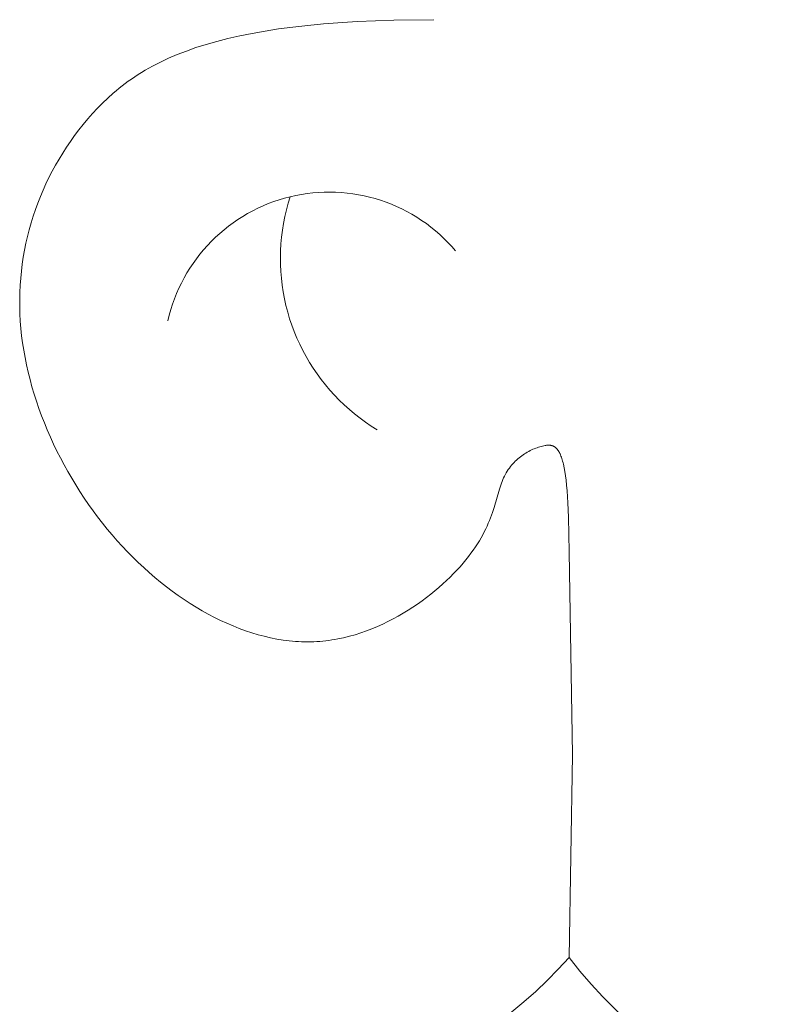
# Model space of a CAD drawing. Header units: millimetres. Extents: x -1459 to 125, y -3469 to 122.
# Tile 63 of 199: x -190.43 to -185.85, y -2956.31 to -2950.39. Entities that reach past the tile are written whole.
import ezdxf

# ---------------------------------------------------------------- set-up
doc = ezdxf.new("R2010")
doc.units = ezdxf.units.MM
doc.header["$MEASUREMENT"] = 0
doc.layers.add('Layer 1', color=7, linetype='Continuous')

msp = doc.modelspace()

# ---------------------------------------------------------------- linework, layer by layer
at = {"layer": 'Layer 1', "color": 5, "lineweight": 9}
for points, knots in [([(-187.1253, -2956.0339), (-187.1253, -2956.0339), (-187.1048, -2954.8129), (-187.1048, -2954.8129), (-187.1048, -2954.8129), (-187.1253, -2953.5919), (-187.1253, -2953.5919), (-187.1253, -2953.5919), (-187.1283, -2953.3828), (-187.1283, -2953.3828), (-187.1283, -2953.3828), (-187.132, -2953.2974), (-187.132, -2953.2974), (-187.132, -2953.2974), (-187.1369, -2953.2237), (-187.1369, -2953.2237), (-187.1369, -2953.2237), (-187.1399, -2953.191), (-187.1399, -2953.191), (-187.1399, -2953.191), (-187.1432, -2953.1609), (-187.1432, -2953.1609), (-187.1432, -2953.1609), (-187.1467, -2953.1333), (-187.1467, -2953.1333), (-187.1467, -2953.1333), (-187.1506, -2953.1081), (-187.1506, -2953.1081), (-187.1506, -2953.1081), (-187.1548, -2953.0853), (-187.1548, -2953.0853), (-187.1548, -2953.0853), (-187.1592, -2953.0646), (-187.1592, -2953.0646), (-187.1592, -2953.0646), (-187.1615, -2953.0551), (-187.1615, -2953.0551), (-187.1615, -2953.0551), (-187.1639, -2953.0461), (-187.1639, -2953.0461), (-187.1639, -2953.0461), (-187.1663, -2953.0375), (-187.1663, -2953.0375), (-187.1663, -2953.0375), (-187.1688, -2953.0295), (-187.1688, -2953.0295), (-187.1688, -2953.0295), (-187.1714, -2953.0219), (-187.1714, -2953.0219), (-187.1714, -2953.0219), (-187.174, -2953.0148), (-187.174, -2953.0148), (-187.174, -2953.0148), (-187.1767, -2953.0082), (-187.1767, -2953.0082), (-187.1767, -2953.0082), (-187.1795, -2953.002), (-187.1795, -2953.002), (-187.1795, -2953.002), (-187.1809, -2952.999), (-187.1809, -2952.999), (-187.1809, -2952.999), (-187.1823, -2952.9962), (-187.1823, -2952.9962), (-187.1823, -2952.9962), (-187.1837, -2952.9934), (-187.1837, -2952.9934), (-187.1837, -2952.9934), (-187.1851, -2952.9908), (-187.1851, -2952.9908), (-187.1851, -2952.9908), (-187.1866, -2952.9883), (-187.1866, -2952.9883), (-187.1866, -2952.9883), (-187.1881, -2952.9858), (-187.1881, -2952.9858), (-187.1881, -2952.9858), (-187.1896, -2952.9835), (-187.1896, -2952.9835), (-187.1896, -2952.9835), (-187.191, -2952.9812), (-187.191, -2952.9812), (-187.191, -2952.9812), (-187.1926, -2952.9791), (-187.1926, -2952.9791), (-187.1926, -2952.9791), (-187.1941, -2952.977), (-187.1941, -2952.977), (-187.1941, -2952.977), (-187.1956, -2952.975), (-187.1956, -2952.975), (-187.1956, -2952.975), (-187.1972, -2952.9731), (-187.1972, -2952.9731), (-187.1972, -2952.9731), (-187.1987, -2952.9713), (-187.1987, -2952.9713), (-187.1987, -2952.9713), (-187.2003, -2952.9696), (-187.2003, -2952.9696), (-187.2003, -2952.9696), (-187.2019, -2952.968), (-187.2019, -2952.968), (-187.2019, -2952.968), (-187.2035, -2952.9664), (-187.2035, -2952.9664), (-187.2035, -2952.9664), (-187.2051, -2952.965), (-187.2051, -2952.965), (-187.2051, -2952.965), (-187.2067, -2952.9636), (-187.2067, -2952.9636), (-187.2067, -2952.9636), (-187.2084, -2952.9622), (-187.2084, -2952.9622), (-187.2084, -2952.9622), (-187.21, -2952.961), (-187.21, -2952.961), (-187.21, -2952.961), (-187.2117, -2952.9598), (-187.2117, -2952.9598), (-187.2117, -2952.9598), (-187.2133, -2952.9587), (-187.2133, -2952.9587), (-187.2133, -2952.9587), (-187.215, -2952.9577), (-187.215, -2952.9577), (-187.215, -2952.9577), (-187.2167, -2952.9567), (-187.2167, -2952.9567), (-187.2167, -2952.9567), (-187.2184, -2952.9559), (-187.2184, -2952.9559), (-187.2184, -2952.9559), (-187.2202, -2952.955), (-187.2202, -2952.955), (-187.2202, -2952.955), (-187.2219, -2952.9543), (-187.2219, -2952.9543), (-187.2219, -2952.9543), (-187.2236, -2952.9536), (-187.2236, -2952.9536), (-187.2236, -2952.9536), (-187.2254, -2952.9529), (-187.2254, -2952.9529), (-187.2254, -2952.9529), (-187.2271, -2952.9524), (-187.2271, -2952.9524), (-187.2271, -2952.9524), (-187.2289, -2952.9518), (-187.2289, -2952.9518), (-187.2289, -2952.9518), (-187.2307, -2952.9514), (-187.2307, -2952.9514), (-187.2307, -2952.9514), (-187.2325, -2952.951), (-187.2325, -2952.951), (-187.2325, -2952.951), (-187.2343, -2952.9506), (-187.2343, -2952.9506), (-187.2343, -2952.9506), (-187.2361, -2952.9503), (-187.2361, -2952.9503), (-187.2361, -2952.9503), (-187.2379, -2952.9501), (-187.2379, -2952.9501), (-187.2379, -2952.9501), (-187.2398, -2952.9498), (-187.2398, -2952.9498), (-187.2398, -2952.9498), (-187.2416, -2952.9497), (-187.2416, -2952.9497), (-187.2416, -2952.9497), (-187.2435, -2952.9496), (-187.2435, -2952.9496), (-187.2435, -2952.9496), (-187.2453, -2952.9495), (-187.2453, -2952.9495), (-187.2453, -2952.9495), (-187.2472, -2952.9495), (-187.2472, -2952.9495), (-187.2472, -2952.9495), (-187.2491, -2952.9495), (-187.2491, -2952.9495), (-187.2491, -2952.9495), (-187.251, -2952.9495), (-187.251, -2952.9495), (-187.251, -2952.9495), (-187.2529, -2952.9496), (-187.2529, -2952.9496), (-187.2529, -2952.9496), (-187.2567, -2952.9499), (-187.2567, -2952.9499), (-187.2567, -2952.9499), (-187.2606, -2952.9503), (-187.2606, -2952.9503), (-187.2606, -2952.9503), (-187.2645, -2952.9508), (-187.2645, -2952.9508), (-187.2645, -2952.9508), (-187.2684, -2952.9514), (-187.2684, -2952.9514), (-187.2684, -2952.9514), (-187.2763, -2952.9529), (-187.2763, -2952.9529), (-187.2763, -2952.9529), (-187.2844, -2952.9547), (-187.2844, -2952.9547), (-187.2844, -2952.9547), (-187.2925, -2952.9567), (-187.2925, -2952.9567), (-187.2925, -2952.9567), (-187.3008, -2952.959), (-187.3008, -2952.959), (-187.3008, -2952.959), (-187.3091, -2952.9616), (-187.3091, -2952.9616), (-187.3091, -2952.9616), (-187.3175, -2952.9644), (-187.3175, -2952.9644), (-187.3175, -2952.9644), (-187.3259, -2952.9674), (-187.3259, -2952.9674), (-187.3259, -2952.9674), (-187.3344, -2952.9708), (-187.3344, -2952.9708), (-187.3344, -2952.9708), (-187.3429, -2952.9744), (-187.3429, -2952.9744), (-187.3429, -2952.9744), (-187.3514, -2952.9783), (-187.3514, -2952.9783), (-187.3514, -2952.9783), (-187.3599, -2952.9824), (-187.3599, -2952.9824), (-187.3599, -2952.9824), (-187.3684, -2952.9868), (-187.3684, -2952.9868), (-187.3684, -2952.9868), (-187.3768, -2952.9915), (-187.3768, -2952.9915), (-187.3768, -2952.9915), (-187.3852, -2952.9965), (-187.3852, -2952.9965), (-187.3852, -2952.9965), (-187.3936, -2953.0018), (-187.3936, -2953.0018), (-187.3936, -2953.0018), (-187.4019, -2953.0073), (-187.4019, -2953.0073), (-187.4019, -2953.0073), (-187.4101, -2953.0131), (-187.4101, -2953.0131), (-187.4101, -2953.0131), (-187.4182, -2953.0192), (-187.4182, -2953.0192), (-187.4182, -2953.0192), (-187.4262, -2953.0256), (-187.4262, -2953.0256), (-187.4262, -2953.0256), (-187.434, -2953.0322), (-187.434, -2953.0322), (-187.434, -2953.0322), (-187.4418, -2953.0392), (-187.4418, -2953.0392), (-187.4418, -2953.0392), (-187.4494, -2953.0464), (-187.4494, -2953.0464), (-187.4494, -2953.0464), (-187.4568, -2953.0539), (-187.4568, -2953.0539), (-187.4568, -2953.0539), (-187.464, -2953.0617), (-187.464, -2953.0617), (-187.464, -2953.0617), (-187.4711, -2953.0699), (-187.4711, -2953.0699), (-187.4711, -2953.0699), (-187.478, -2953.0783), (-187.478, -2953.0783), (-187.478, -2953.0783), (-187.4846, -2953.087), (-187.4846, -2953.087), (-187.4846, -2953.087), (-187.491, -2953.096), (-187.491, -2953.096), (-187.491, -2953.096), (-187.4972, -2953.1053), (-187.4972, -2953.1053), (-187.4972, -2953.1053), (-187.5031, -2953.1149), (-187.5031, -2953.1149), (-187.5031, -2953.1149), (-187.5088, -2953.1248), (-187.5088, -2953.1248), (-187.5088, -2953.1248), (-187.5141, -2953.135), (-187.5141, -2953.135), (-187.5141, -2953.135), (-187.5192, -2953.1455), (-187.5192, -2953.1455), (-187.5192, -2953.1455), (-187.524, -2953.1563), (-187.524, -2953.1563), (-187.524, -2953.1563), (-187.5285, -2953.1674), (-187.5285, -2953.1674), (-187.5285, -2953.1674), (-187.5328, -2953.1789), (-187.5328, -2953.1789), (-187.5328, -2953.1789), (-187.5369, -2953.1906), (-187.5369, -2953.1906), (-187.5369, -2953.1906), (-187.5447, -2953.215), (-187.5447, -2953.215), (-187.5447, -2953.215), (-187.577, -2953.3246), (-187.577, -2953.3246), (-187.577, -2953.3246), (-187.587, -2953.355), (-187.587, -2953.355), (-187.587, -2953.355), (-187.5985, -2953.3866), (-187.5985, -2953.3866), (-187.5985, -2953.3866), (-187.6049, -2953.4028), (-187.6049, -2953.4028), (-187.6049, -2953.4028), (-187.6117, -2953.4193), (-187.6117, -2953.4193), (-187.6117, -2953.4193), (-187.6191, -2953.4361), (-187.6191, -2953.4361), (-187.6191, -2953.4361), (-187.627, -2953.4532), (-187.627, -2953.4532), (-187.627, -2953.4532), (-187.6356, -2953.4706), (-187.6356, -2953.4706), (-187.6356, -2953.4706), (-187.6448, -2953.4883), (-187.6448, -2953.4883), (-187.6448, -2953.4883), (-187.6547, -2953.5062), (-187.6547, -2953.5062), (-187.6547, -2953.5062), (-187.6653, -2953.5245), (-187.6653, -2953.5245), (-187.6653, -2953.5245), (-187.6767, -2953.543), (-187.6767, -2953.543), (-187.6767, -2953.543), (-187.6889, -2953.5619), (-187.6889, -2953.5619), (-187.6889, -2953.5619), (-187.702, -2953.581), (-187.702, -2953.581), (-187.702, -2953.581), (-187.716, -2953.6004), (-187.716, -2953.6004), (-187.716, -2953.6004), (-187.7309, -2953.62), (-187.7309, -2953.62), (-187.7309, -2953.62), (-187.7468, -2953.64), (-187.7468, -2953.64), (-187.7468, -2953.64), (-187.7637, -2953.6602), (-187.7637, -2953.6602), (-187.7637, -2953.6602), (-187.7816, -2953.6807), (-187.7816, -2953.6807), (-187.7816, -2953.6807), (-187.8005, -2953.7014), (-187.8005, -2953.7014), (-187.8005, -2953.7014), (-187.8204, -2953.7221), (-187.8204, -2953.7221), (-187.8204, -2953.7221), (-187.8411, -2953.7429), (-187.8411, -2953.7429), (-187.8411, -2953.7429), (-187.8628, -2953.7638), (-187.8628, -2953.7638), (-187.8628, -2953.7638), (-187.8854, -2953.7846), (-187.8854, -2953.7846), (-187.8854, -2953.7846), (-187.9088, -2953.8053), (-187.9088, -2953.8053), (-187.9088, -2953.8053), (-187.933, -2953.8258), (-187.933, -2953.8258), (-187.933, -2953.8258), (-187.9581, -2953.8462), (-187.9581, -2953.8462), (-187.9581, -2953.8462), (-187.9839, -2953.8662), (-187.9839, -2953.8662), (-187.9839, -2953.8662), (-188.0105, -2953.886), (-188.0105, -2953.886), (-188.0105, -2953.886), (-188.0378, -2953.9054), (-188.0378, -2953.9054), (-188.0378, -2953.9054), (-188.0658, -2953.9244), (-188.0658, -2953.9244), (-188.0658, -2953.9244), (-188.0944, -2953.9429), (-188.0944, -2953.9429), (-188.0944, -2953.9429), (-188.1238, -2953.9609), (-188.1238, -2953.9609), (-188.1238, -2953.9609), (-188.1538, -2953.9783), (-188.1538, -2953.9783), (-188.1538, -2953.9783), (-188.1843, -2953.9951), (-188.1843, -2953.9951), (-188.1843, -2953.9951), (-188.2155, -2954.0111), (-188.2155, -2954.0111), (-188.2155, -2954.0111), (-188.2472, -2954.0265), (-188.2472, -2954.0265), (-188.2472, -2954.0265), (-188.2794, -2954.041), (-188.2794, -2954.041), (-188.2794, -2954.041), (-188.3122, -2954.0547), (-188.3122, -2954.0547), (-188.3122, -2954.0547), (-188.3454, -2954.0675), (-188.3454, -2954.0675), (-188.3454, -2954.0675), (-188.3791, -2954.0793), (-188.3791, -2954.0793), (-188.3791, -2954.0793), (-188.4132, -2954.0901), (-188.4132, -2954.0901), (-188.4132, -2954.0901), (-188.4478, -2954.0998), (-188.4478, -2954.0998), (-188.4478, -2954.0998), (-188.4827, -2954.1084), (-188.4827, -2954.1084), (-188.4827, -2954.1084), (-188.5179, -2954.1158), (-188.5179, -2954.1158), (-188.5179, -2954.1158), (-188.5357, -2954.1191), (-188.5357, -2954.1191), (-188.5357, -2954.1191), (-188.5535, -2954.122), (-188.5535, -2954.122), (-188.5535, -2954.122), (-188.5715, -2954.1246), (-188.5715, -2954.1246), (-188.5715, -2954.1246), (-188.5895, -2954.1269), (-188.5895, -2954.1269), (-188.5895, -2954.1269), (-188.6075, -2954.1289), (-188.6075, -2954.1289), (-188.6075, -2954.1289), (-188.6256, -2954.1305), (-188.6256, -2954.1305), (-188.6256, -2954.1305), (-188.6438, -2954.1318), (-188.6438, -2954.1318), (-188.6438, -2954.1318), (-188.6621, -2954.1327), (-188.6621, -2954.1327), (-188.6621, -2954.1327), (-188.6804, -2954.1333), (-188.6804, -2954.1333), (-188.6804, -2954.1333), (-188.6988, -2954.1334), (-188.6988, -2954.1334), (-188.6988, -2954.1334), (-188.7172, -2954.1333), (-188.7172, -2954.1333), (-188.7172, -2954.1333), (-188.7357, -2954.1328), (-188.7357, -2954.1328), (-188.7357, -2954.1328), (-188.7542, -2954.1319), (-188.7542, -2954.1319), (-188.7542, -2954.1319), (-188.7728, -2954.1307), (-188.7728, -2954.1307), (-188.7728, -2954.1307), (-188.7914, -2954.1291), (-188.7914, -2954.1291), (-188.7914, -2954.1291), (-188.81, -2954.1272), (-188.81, -2954.1272), (-188.81, -2954.1272), (-188.8287, -2954.125), (-188.8287, -2954.125), (-188.8287, -2954.125), (-188.8474, -2954.1224), (-188.8474, -2954.1224), (-188.8474, -2954.1224), (-188.8849, -2954.1163), (-188.8849, -2954.1163), (-188.8849, -2954.1163), (-188.9224, -2954.1088), (-188.9224, -2954.1088), (-188.9224, -2954.1088), (-188.9601, -2954.1), (-188.9601, -2954.1), (-188.9601, -2954.1), (-188.9977, -2954.09), (-188.9977, -2954.09), (-188.9977, -2954.09), (-189.0354, -2954.0787), (-189.0354, -2954.0787), (-189.0354, -2954.0787), (-189.0731, -2954.0662), (-189.0731, -2954.0662), (-189.0731, -2954.0662), (-189.1107, -2954.0524), (-189.1107, -2954.0524), (-189.1107, -2954.0524), (-189.1482, -2954.0375), (-189.1482, -2954.0375), (-189.1482, -2954.0375), (-189.1856, -2954.0215), (-189.1856, -2954.0215), (-189.1856, -2954.0215), (-189.223, -2954.0042), (-189.223, -2954.0042), (-189.223, -2954.0042), (-189.2602, -2953.9859), (-189.2602, -2953.9859), (-189.2602, -2953.9859), (-189.2972, -2953.9665), (-189.2972, -2953.9665), (-189.2972, -2953.9665), (-189.334, -2953.946), (-189.334, -2953.946), (-189.334, -2953.946), (-189.3706, -2953.9244), (-189.3706, -2953.9244), (-189.3706, -2953.9244), (-189.407, -2953.9018), (-189.407, -2953.9018), (-189.407, -2953.9018), (-189.4431, -2953.8782), (-189.4431, -2953.8782), (-189.4431, -2953.8782), (-189.4788, -2953.8536), (-189.4788, -2953.8536), (-189.4788, -2953.8536), (-189.5143, -2953.8281), (-189.5143, -2953.8281), (-189.5143, -2953.8281), (-189.5495, -2953.8016), (-189.5495, -2953.8016), (-189.5495, -2953.8016), (-189.5842, -2953.7742), (-189.5842, -2953.7742), (-189.5842, -2953.7742), (-189.6186, -2953.7458), (-189.6186, -2953.7458), (-189.6186, -2953.7458), (-189.6525, -2953.7166), (-189.6525, -2953.7166), (-189.6525, -2953.7166), (-189.686, -2953.6866), (-189.686, -2953.6866), (-189.686, -2953.6866), (-189.719, -2953.6557), (-189.719, -2953.6557), (-189.719, -2953.6557), (-189.7516, -2953.624), (-189.7516, -2953.624), (-189.7516, -2953.624), (-189.7836, -2953.5915), (-189.7836, -2953.5915), (-189.7836, -2953.5915), (-189.8151, -2953.5582), (-189.8151, -2953.5582), (-189.8151, -2953.5582), (-189.8459, -2953.5242), (-189.8459, -2953.5242), (-189.8459, -2953.5242), (-189.8763, -2953.4895), (-189.8763, -2953.4895), (-189.8763, -2953.4895), (-189.9059, -2953.4541), (-189.9059, -2953.4541), (-189.9059, -2953.4541), (-189.935, -2953.418), (-189.935, -2953.418), (-189.935, -2953.418), (-189.9635, -2953.3812), (-189.9635, -2953.3812), (-189.9635, -2953.3812), (-189.9912, -2953.3439), (-189.9912, -2953.3439), (-189.9912, -2953.3439), (-190.0183, -2953.306), (-190.0183, -2953.306), (-190.0183, -2953.306), (-190.0447, -2953.2675), (-190.0447, -2953.2675), (-190.0447, -2953.2675), (-190.0704, -2953.2284), (-190.0704, -2953.2284), (-190.0704, -2953.2284), (-190.0954, -2953.1889), (-190.0954, -2953.1889), (-190.0954, -2953.1889), (-190.1196, -2953.1489), (-190.1196, -2953.1489), (-190.1196, -2953.1489), (-190.1431, -2953.1085), (-190.1431, -2953.1085), (-190.1431, -2953.1085), (-190.1658, -2953.0676), (-190.1658, -2953.0676), (-190.1658, -2953.0676), (-190.1877, -2953.0263), (-190.1877, -2953.0263), (-190.1877, -2953.0263), (-190.2087, -2952.9847), (-190.2087, -2952.9847), (-190.2087, -2952.9847), (-190.229, -2952.9427), (-190.229, -2952.9427), (-190.229, -2952.9427), (-190.2484, -2952.9004), (-190.2484, -2952.9004), (-190.2484, -2952.9004), (-190.2669, -2952.8578), (-190.2669, -2952.8578), (-190.2669, -2952.8578), (-190.2846, -2952.815), (-190.2846, -2952.815), (-190.2846, -2952.815), (-190.3013, -2952.7719), (-190.3013, -2952.7719), (-190.3013, -2952.7719), (-190.3171, -2952.7286), (-190.3171, -2952.7286), (-190.3171, -2952.7286), (-190.332, -2952.6851), (-190.332, -2952.6851), (-190.332, -2952.6851), (-190.346, -2952.6415), (-190.346, -2952.6415), (-190.346, -2952.6415), (-190.3589, -2952.5977), (-190.3589, -2952.5977), (-190.3589, -2952.5977), (-190.3709, -2952.5539), (-190.3709, -2952.5539), (-190.3709, -2952.5539), (-190.3819, -2952.51), (-190.3819, -2952.51), (-190.3819, -2952.51), (-190.3919, -2952.466), (-190.3919, -2952.466), (-190.3919, -2952.466), (-190.4008, -2952.422), (-190.4008, -2952.422), (-190.4008, -2952.422), (-190.4087, -2952.3781), (-190.4087, -2952.3781), (-190.4087, -2952.3781), (-190.4155, -2952.3341), (-190.4155, -2952.3341), (-190.4155, -2952.3341), (-190.4212, -2952.2903), (-190.4212, -2952.2903), (-190.4212, -2952.2903), (-190.4258, -2952.2465), (-190.4258, -2952.2465), (-190.4258, -2952.2465), (-190.4293, -2952.2028), (-190.4293, -2952.2028), (-190.4293, -2952.2028), (-190.4316, -2952.1593), (-190.4316, -2952.1593), (-190.4316, -2952.1593), (-190.4329, -2952.1159), (-190.4329, -2952.1159), (-190.4329, -2952.1159), (-190.433, -2952.0727), (-190.433, -2952.0727), (-190.433, -2952.0727), (-190.4321, -2952.0296), (-190.4321, -2952.0296), (-190.4321, -2952.0296), (-190.4301, -2951.9867), (-190.4301, -2951.9867), (-190.4301, -2951.9867), (-190.427, -2951.9441), (-190.427, -2951.9441), (-190.427, -2951.9441), (-190.4228, -2951.9016), (-190.4228, -2951.9016), (-190.4228, -2951.9016), (-190.4176, -2951.8594), (-190.4176, -2951.8594), (-190.4176, -2951.8594), (-190.4113, -2951.8175), (-190.4113, -2951.8175), (-190.4113, -2951.8175), (-190.404, -2951.7758), (-190.404, -2951.7758), (-190.404, -2951.7758), (-190.3956, -2951.7343), (-190.3956, -2951.7343), (-190.3956, -2951.7343), (-190.3862, -2951.6932), (-190.3862, -2951.6932), (-190.3862, -2951.6932), (-190.3758, -2951.6524), (-190.3758, -2951.6524), (-190.3758, -2951.6524), (-190.3644, -2951.6118), (-190.3644, -2951.6118), (-190.3644, -2951.6118), (-190.3519, -2951.5717), (-190.3519, -2951.5717), (-190.3519, -2951.5717), (-190.3385, -2951.5318), (-190.3385, -2951.5318), (-190.3385, -2951.5318), (-190.3241, -2951.4924), (-190.3241, -2951.4924), (-190.3241, -2951.4924), (-190.3086, -2951.4533), (-190.3086, -2951.4533), (-190.3086, -2951.4533), (-190.2923, -2951.4145), (-190.2923, -2951.4145), (-190.2923, -2951.4145), (-190.2749, -2951.3762), (-190.2749, -2951.3762), (-190.2749, -2951.3762), (-190.2566, -2951.3384), (-190.2566, -2951.3384), (-190.2566, -2951.3384), (-190.2373, -2951.3009), (-190.2373, -2951.3009), (-190.2373, -2951.3009), (-190.2171, -2951.2639), (-190.2171, -2951.2639), (-190.2171, -2951.2639), (-190.196, -2951.2274), (-190.196, -2951.2274), (-190.196, -2951.2274), (-190.1739, -2951.1913), (-190.1739, -2951.1913), (-190.1739, -2951.1913), (-190.1509, -2951.1557), (-190.1509, -2951.1557), (-190.1509, -2951.1557), (-190.1271, -2951.1207), (-190.1271, -2951.1207), (-190.1271, -2951.1207), (-190.1023, -2951.0861), (-190.1023, -2951.0861), (-190.1023, -2951.0861), (-190.0766, -2951.0521), (-190.0766, -2951.0521), (-190.0766, -2951.0521), (-190.05, -2951.0186), (-190.05, -2951.0186), (-190.05, -2951.0186), (-190.0225, -2950.9857), (-190.0225, -2950.9857), (-190.0225, -2950.9857), (-189.9942, -2950.9534), (-189.9942, -2950.9534), (-189.9942, -2950.9534), (-189.9648, -2950.9217), (-189.9648, -2950.9217), (-189.9648, -2950.9217), (-189.9343, -2950.8906), (-189.9343, -2950.8906), (-189.9343, -2950.8906), (-189.9025, -2950.8602), (-189.9025, -2950.8602), (-189.9025, -2950.8602), (-189.8693, -2950.8304), (-189.8693, -2950.8304), (-189.8693, -2950.8304), (-189.8521, -2950.8158), (-189.8521, -2950.8158), (-189.8521, -2950.8158), (-189.8345, -2950.8014), (-189.8345, -2950.8014), (-189.8345, -2950.8014), (-189.8165, -2950.7872), (-189.8165, -2950.7872), (-189.8165, -2950.7872), (-189.7981, -2950.7731), (-189.7981, -2950.7731), (-189.7981, -2950.7731), (-189.7792, -2950.7593), (-189.7792, -2950.7593), (-189.7792, -2950.7593), (-189.7598, -2950.7456), (-189.7598, -2950.7456), (-189.7598, -2950.7456), (-189.7399, -2950.7321), (-189.7399, -2950.7321), (-189.7399, -2950.7321), (-189.7196, -2950.7189), (-189.7196, -2950.7189), (-189.7196, -2950.7189), (-189.6987, -2950.7058), (-189.6987, -2950.7058), (-189.6987, -2950.7058), (-189.6772, -2950.693), (-189.6772, -2950.693), (-189.6772, -2950.693), (-189.6552, -2950.6804), (-189.6552, -2950.6804), (-189.6552, -2950.6804), (-189.6326, -2950.668), (-189.6326, -2950.668), (-189.6326, -2950.668), (-189.6095, -2950.6558), (-189.6095, -2950.6558), (-189.6095, -2950.6558), (-189.5857, -2950.6438), (-189.5857, -2950.6438), (-189.5857, -2950.6438), (-189.5613, -2950.6321), (-189.5613, -2950.6321), (-189.5613, -2950.6321), (-189.5363, -2950.6206), (-189.5363, -2950.6206), (-189.5363, -2950.6206), (-189.4842, -2950.5983), (-189.4842, -2950.5983), (-189.4842, -2950.5983), (-189.4293, -2950.5769), (-189.4293, -2950.5769), (-189.4293, -2950.5769), (-189.3715, -2950.5566), (-189.3715, -2950.5566), (-189.3715, -2950.5566), (-189.3107, -2950.5372), (-189.3107, -2950.5372), (-189.3107, -2950.5372), (-189.2467, -2950.5189), (-189.2467, -2950.5189), (-189.2467, -2950.5189), (-189.1793, -2950.5017), (-189.1793, -2950.5017), (-189.1793, -2950.5017), (-189.1085, -2950.4856), (-189.1085, -2950.4856), (-189.1085, -2950.4856), (-189.0341, -2950.4706), (-189.0341, -2950.4706), (-189.0341, -2950.4706), (-188.956, -2950.4568), (-188.956, -2950.4568), (-188.956, -2950.4568), (-188.874, -2950.4442), (-188.874, -2950.4442), (-188.874, -2950.4442), (-188.788, -2950.4328), (-188.788, -2950.4328), (-188.788, -2950.4328), (-188.6978, -2950.4226), (-188.6978, -2950.4226), (-188.6978, -2950.4226), (-188.6034, -2950.4137), (-188.6034, -2950.4137), (-188.6034, -2950.4137), (-188.4011, -2950.3997), (-188.4011, -2950.3997), (-188.4011, -2950.3997), (-188.1802, -2950.3912), (-188.1802, -2950.3912), (-188.1802, -2950.3912), (-187.9393, -2950.3883), (-187.9393, -2950.3883)], [0, 0, 0, 0, 0.003378, 0.003378, 0.003378, 0.006757, 0.006757, 0.006757, 0.010135, 0.010135, 0.010135, 0.013514, 0.013514, 0.013514, 0.016892, 0.016892, 0.016892, 0.02027, 0.02027, 0.02027, 0.023649, 0.023649, 0.023649, 0.027027, 0.027027, 0.027027, 0.030405, 0.030405, 0.030405, 0.033784, 0.033784, 0.033784, 0.037162, 0.037162, 0.037162, 0.040541, 0.040541, 0.040541, 0.043919, 0.043919, 0.043919, 0.047297, 0.047297, 0.047297, 0.050676, 0.050676, 0.050676, 0.054054, 0.054054, 0.054054, 0.057432, 0.057432, 0.057432, 0.060811, 0.060811, 0.060811, 0.064189, 0.064189, 0.064189, 0.067568, 0.067568, 0.067568, 0.070946, 0.070946, 0.070946, 0.074324, 0.074324, 0.074324, 0.077703, 0.077703, 0.077703, 0.081081, 0.081081, 0.081081, 0.084459, 0.084459, 0.084459, 0.087838, 0.087838, 0.087838, 0.091216, 0.091216, 0.091216, 0.094595, 0.094595, 0.094595, 0.097973, 0.097973, 0.097973, 0.101351, 0.101351, 0.101351, 0.10473, 0.10473, 0.10473, 0.108108, 0.108108, 0.108108, 0.111486, 0.111486, 0.111486, 0.114865, 0.114865, 0.114865, 0.118243, 0.118243, 0.118243, 0.121622, 0.121622, 0.121622, 0.125, 0.125, 0.125, 0.128378, 0.128378, 0.128378, 0.131757, 0.131757, 0.131757, 0.135135, 0.135135, 0.135135, 0.138514, 0.138514, 0.138514, 0.141892, 0.141892, 0.141892, 0.14527, 0.14527, 0.14527, 0.148649, 0.148649, 0.148649, 0.152027, 0.152027, 0.152027, 0.155405, 0.155405, 0.155405, 0.158784, 0.158784, 0.158784, 0.162162, 0.162162, 0.162162, 0.165541, 0.165541, 0.165541, 0.168919, 0.168919, 0.168919, 0.172297, 0.172297, 0.172297, 0.175676, 0.175676, 0.175676, 0.179054, 0.179054, 0.179054, 0.182432, 0.182432, 0.182432, 0.185811, 0.185811, 0.185811, 0.189189, 0.189189, 0.189189, 0.192568, 0.192568, 0.192568, 0.195946, 0.195946, 0.195946, 0.199324, 0.199324, 0.199324, 0.202703, 0.202703, 0.202703, 0.206081, 0.206081, 0.206081, 0.209459, 0.209459, 0.209459, 0.212838, 0.212838, 0.212838, 0.216216, 0.216216, 0.216216, 0.219595, 0.219595, 0.219595, 0.222973, 0.222973, 0.222973, 0.226351, 0.226351, 0.226351, 0.22973, 0.22973, 0.22973, 0.233108, 0.233108, 0.233108, 0.236486, 0.236486, 0.236486, 0.239865, 0.239865, 0.239865, 0.243243, 0.243243, 0.243243, 0.246622, 0.246622, 0.246622, 0.25, 0.25, 0.25, 0.253378, 0.253378, 0.253378, 0.256757, 0.256757, 0.256757, 0.260135, 0.260135, 0.260135, 0.263514, 0.263514, 0.263514, 0.266892, 0.266892, 0.266892, 0.27027, 0.27027, 0.27027, 0.273649, 0.273649, 0.273649, 0.277027, 0.277027, 0.277027, 0.280405, 0.280405, 0.280405, 0.283784, 0.283784, 0.283784, 0.287162, 0.287162, 0.287162, 0.290541, 0.290541, 0.290541, 0.293919, 0.293919, 0.293919, 0.297297, 0.297297, 0.297297, 0.300676, 0.300676, 0.300676, 0.304054, 0.304054, 0.304054, 0.307432, 0.307432, 0.307432, 0.310811, 0.310811, 0.310811, 0.314189, 0.314189, 0.314189, 0.317568, 0.317568, 0.317568, 0.320946, 0.320946, 0.320946, 0.324324, 0.324324, 0.324324, 0.327703, 0.327703, 0.327703, 0.331081, 0.331081, 0.331081, 0.334459, 0.334459, 0.334459, 0.337838, 0.337838, 0.337838, 0.341216, 0.341216, 0.341216, 0.344595, 0.344595, 0.344595, 0.347973, 0.347973, 0.347973, 0.351351, 0.351351, 0.351351, 0.35473, 0.35473, 0.35473, 0.358108, 0.358108, 0.358108, 0.361486, 0.361486, 0.361486, 0.364865, 0.364865, 0.364865, 0.368243, 0.368243, 0.368243, 0.371622, 0.371622, 0.371622, 0.375, 0.375, 0.375, 0.378378, 0.378378, 0.378378, 0.381757, 0.381757, 0.381757, 0.385135, 0.385135, 0.385135, 0.388514, 0.388514, 0.388514, 0.391892, 0.391892, 0.391892, 0.39527, 0.39527, 0.39527, 0.398649, 0.398649, 0.398649, 0.402027, 0.402027, 0.402027, 0.405405, 0.405405, 0.405405, 0.408784, 0.408784, 0.408784, 0.412162, 0.412162, 0.412162, 0.415541, 0.415541, 0.415541, 0.418919, 0.418919, 0.418919, 0.422297, 0.422297, 0.422297, 0.425676, 0.425676, 0.425676, 0.429054, 0.429054, 0.429054, 0.432432, 0.432432, 0.432432, 0.435811, 0.435811, 0.435811, 0.439189, 0.439189, 0.439189, 0.442568, 0.442568, 0.442568, 0.445946, 0.445946, 0.445946, 0.449324, 0.449324, 0.449324, 0.452703, 0.452703, 0.452703, 0.456081, 0.456081, 0.456081, 0.459459, 0.459459, 0.459459, 0.462838, 0.462838, 0.462838, 0.466216, 0.466216, 0.466216, 0.469595, 0.469595, 0.469595, 0.472973, 0.472973, 0.472973, 0.476351, 0.476351, 0.476351, 0.47973, 0.47973, 0.47973, 0.483108, 0.483108, 0.483108, 0.486486, 0.486486, 0.486486, 0.489865, 0.489865, 0.489865, 0.493243, 0.493243, 0.493243, 0.496622, 0.496622, 0.496622, 0.5, 0.5, 0.5, 0.503378, 0.503378, 0.503378, 0.506757, 0.506757, 0.506757, 0.510135, 0.510135, 0.510135, 0.513514, 0.513514, 0.513514, 0.516892, 0.516892, 0.516892, 0.52027, 0.52027, 0.52027, 0.523649, 0.523649, 0.523649, 0.527027, 0.527027, 0.527027, 0.530405, 0.530405, 0.530405, 0.533784, 0.533784, 0.533784, 0.537162, 0.537162, 0.537162, 0.540541, 0.540541, 0.540541, 0.543919, 0.543919, 0.543919, 0.547297, 0.547297, 0.547297, 0.550676, 0.550676, 0.550676, 0.554054, 0.554054, 0.554054, 0.557432, 0.557432, 0.557432, 0.560811, 0.560811, 0.560811, 0.564189, 0.564189, 0.564189, 0.567568, 0.567568, 0.567568, 0.570946, 0.570946, 0.570946, 0.574324, 0.574324, 0.574324, 0.577703, 0.577703, 0.577703, 0.581081, 0.581081, 0.581081, 0.584459, 0.584459, 0.584459, 0.587838, 0.587838, 0.587838, 0.591216, 0.591216, 0.591216, 0.594595, 0.594595, 0.594595, 0.597973, 0.597973, 0.597973, 0.601351, 0.601351, 0.601351, 0.60473, 0.60473, 0.60473, 0.608108, 0.608108, 0.608108, 0.611486, 0.611486, 0.611486, 0.614865, 0.614865, 0.614865, 0.618243, 0.618243, 0.618243, 0.621622, 0.621622, 0.621622, 0.625, 0.625, 0.625, 0.628378, 0.628378, 0.628378, 0.631757, 0.631757, 0.631757, 0.635135, 0.635135, 0.635135, 0.638514, 0.638514, 0.638514, 0.641892, 0.641892, 0.641892, 0.64527, 0.64527, 0.64527, 0.648649, 0.648649, 0.648649, 0.652027, 0.652027, 0.652027, 0.655405, 0.655405, 0.655405, 0.658784, 0.658784, 0.658784, 0.662162, 0.662162, 0.662162, 0.665541, 0.665541, 0.665541, 0.668919, 0.668919, 0.668919, 0.672297, 0.672297, 0.672297, 0.675676, 0.675676, 0.675676, 0.679054, 0.679054, 0.679054, 0.682432, 0.682432, 0.682432, 0.685811, 0.685811, 0.685811, 0.689189, 0.689189, 0.689189, 0.692568, 0.692568, 0.692568, 0.695946, 0.695946, 0.695946, 0.699324, 0.699324, 0.699324, 0.702703, 0.702703, 0.702703, 0.706081, 0.706081, 0.706081, 0.709459, 0.709459, 0.709459, 0.712838, 0.712838, 0.712838, 0.716216, 0.716216, 0.716216, 0.719595, 0.719595, 0.719595, 0.722973, 0.722973, 0.722973, 0.726351, 0.726351, 0.726351, 0.72973, 0.72973, 0.72973, 0.733108, 0.733108, 0.733108, 0.736486, 0.736486, 0.736486, 0.739865, 0.739865, 0.739865, 0.743243, 0.743243, 0.743243, 0.746622, 0.746622, 0.746622, 0.75, 0.75, 0.75, 0.753378, 0.753378, 0.753378, 0.756757, 0.756757, 0.756757, 0.760135, 0.760135, 0.760135, 0.763514, 0.763514, 0.763514, 0.766892, 0.766892, 0.766892, 0.77027, 0.77027, 0.77027, 0.773649, 0.773649, 0.773649, 0.777027, 0.777027, 0.777027, 0.780405, 0.780405, 0.780405, 0.783784, 0.783784, 0.783784, 0.787162, 0.787162, 0.787162, 0.790541, 0.790541, 0.790541, 0.793919, 0.793919, 0.793919, 0.797297, 0.797297, 0.797297, 0.800676, 0.800676, 0.800676, 0.804054, 0.804054, 0.804054, 0.807432, 0.807432, 0.807432, 0.810811, 0.810811, 0.810811, 0.814189, 0.814189, 0.814189, 0.817568, 0.817568, 0.817568, 0.820946, 0.820946, 0.820946, 0.824324, 0.824324, 0.824324, 0.827703, 0.827703, 0.827703, 0.831081, 0.831081, 0.831081, 0.834459, 0.834459, 0.834459, 0.837838, 0.837838, 0.837838, 0.841216, 0.841216, 0.841216, 0.844595, 0.844595, 0.844595, 0.847973, 0.847973, 0.847973, 0.851351, 0.851351, 0.851351, 0.85473, 0.85473, 0.85473, 0.858108, 0.858108, 0.858108, 0.861486, 0.861486, 0.861486, 0.864865, 0.864865, 0.864865, 0.868243, 0.868243, 0.868243, 0.871622, 0.871622, 0.871622, 0.875, 0.875, 0.875, 0.878378, 0.878378, 0.878378, 0.881757, 0.881757, 0.881757, 0.885135, 0.885135, 0.885135, 0.888514, 0.888514, 0.888514, 0.891892, 0.891892, 0.891892, 0.89527, 0.89527, 0.89527, 0.898649, 0.898649, 0.898649, 0.902027, 0.902027, 0.902027, 0.905405, 0.905405, 0.905405, 0.908784, 0.908784, 0.908784, 0.912162, 0.912162, 0.912162, 0.915541, 0.915541, 0.915541, 0.918919, 0.918919, 0.918919, 0.922297, 0.922297, 0.922297, 0.925676, 0.925676, 0.925676, 0.929054, 0.929054, 0.929054, 0.932432, 0.932432, 0.932432, 0.935811, 0.935811, 0.935811, 0.939189, 0.939189, 0.939189, 0.942568, 0.942568, 0.942568, 0.945946, 0.945946, 0.945946, 0.949324, 0.949324, 0.949324, 0.952703, 0.952703, 0.952703, 0.956081, 0.956081, 0.956081, 0.959459, 0.959459, 0.959459, 0.962838, 0.962838, 0.962838, 0.966216, 0.966216, 0.966216, 0.969595, 0.969595, 0.969595, 0.972973, 0.972973, 0.972973, 0.976351, 0.976351, 0.976351, 0.97973, 0.97973, 0.97973, 0.983108, 0.983108, 0.983108, 0.986486, 0.986486, 0.986486, 0.989865, 0.989865, 0.989865, 0.993243, 0.993243, 0.993243, 0.996622, 0.996622, 0.996622, 1, 1, 1, 1]), ([(-189.5411, -2952.2002), (-189.5411, -2952.2002), (-189.5328, -2952.1667), (-189.5328, -2952.1667), (-189.5328, -2952.1667), (-189.5234, -2952.1335), (-189.5234, -2952.1335), (-189.5234, -2952.1335), (-189.5128, -2952.1006), (-189.5128, -2952.1006), (-189.5128, -2952.1006), (-189.5011, -2952.0682), (-189.5011, -2952.0682), (-189.5011, -2952.0682), (-189.4883, -2952.0361), (-189.4883, -2952.0361), (-189.4883, -2952.0361), (-189.4744, -2952.0046), (-189.4744, -2952.0046), (-189.4744, -2952.0046), (-189.4594, -2951.9735), (-189.4594, -2951.9735), (-189.4594, -2951.9735), (-189.4433, -2951.943), (-189.4433, -2951.943), (-189.4433, -2951.943), (-189.4262, -2951.913), (-189.4262, -2951.913), (-189.4262, -2951.913), (-189.4081, -2951.8837), (-189.4081, -2951.8837), (-189.4081, -2951.8837), (-189.3889, -2951.855), (-189.3889, -2951.855), (-189.3889, -2951.855), (-189.3688, -2951.8269), (-189.3688, -2951.8269), (-189.3688, -2951.8269), (-189.3477, -2951.7996), (-189.3477, -2951.7996), (-189.3477, -2951.7996), (-189.3257, -2951.7731), (-189.3257, -2951.7731), (-189.3257, -2951.7731), (-189.3028, -2951.7473), (-189.3028, -2951.7473), (-189.3028, -2951.7473), (-189.2789, -2951.7223), (-189.2789, -2951.7223), (-189.2789, -2951.7223), (-189.2543, -2951.6982), (-189.2543, -2951.6982), (-189.2543, -2951.6982), (-189.2288, -2951.6749), (-189.2288, -2951.6749), (-189.2288, -2951.6749), (-189.2025, -2951.6525), (-189.2025, -2951.6525), (-189.2025, -2951.6525), (-189.1755, -2951.6311), (-189.1755, -2951.6311), (-189.1755, -2951.6311), (-189.1478, -2951.6106), (-189.1478, -2951.6106), (-189.1478, -2951.6106), (-189.1193, -2951.5911), (-189.1193, -2951.5911), (-189.1193, -2951.5911), (-189.0902, -2951.5726), (-189.0902, -2951.5726), (-189.0902, -2951.5726), (-189.0605, -2951.555), (-189.0605, -2951.555), (-189.0605, -2951.555), (-189.0302, -2951.5386), (-189.0302, -2951.5386), (-189.0302, -2951.5386), (-188.9993, -2951.5232), (-188.9993, -2951.5232), (-188.9993, -2951.5232), (-188.9679, -2951.5088), (-188.9679, -2951.5088), (-188.9679, -2951.5088), (-188.936, -2951.4956), (-188.936, -2951.4956), (-188.936, -2951.4956), (-188.9037, -2951.4835), (-188.9037, -2951.4835), (-188.9037, -2951.4835), (-188.871, -2951.4725), (-188.871, -2951.4725), (-188.871, -2951.4725), (-188.838, -2951.4626), (-188.838, -2951.4626), (-188.838, -2951.4626), (-188.8046, -2951.4539), (-188.8046, -2951.4539), (-188.8046, -2951.4539), (-188.7709, -2951.4464), (-188.7709, -2951.4464), (-188.7709, -2951.4464), (-188.737, -2951.44), (-188.737, -2951.44), (-188.737, -2951.44), (-188.7029, -2951.4348), (-188.7029, -2951.4348), (-188.7029, -2951.4348), (-188.6686, -2951.4308), (-188.6686, -2951.4308), (-188.6686, -2951.4308), (-188.6342, -2951.4279), (-188.6342, -2951.4279), (-188.6342, -2951.4279), (-188.5998, -2951.4263), (-188.5998, -2951.4263), (-188.5998, -2951.4263), (-188.5653, -2951.4259), (-188.5653, -2951.4259), (-188.5653, -2951.4259), (-188.5308, -2951.4266), (-188.5308, -2951.4266), (-188.5308, -2951.4266), (-188.4963, -2951.4286), (-188.4963, -2951.4286), (-188.4963, -2951.4286), (-188.462, -2951.4317), (-188.462, -2951.4317), (-188.462, -2951.4317), (-188.4277, -2951.436), (-188.4277, -2951.436), (-188.4277, -2951.436), (-188.3937, -2951.4416), (-188.3937, -2951.4416), (-188.3937, -2951.4416), (-188.3598, -2951.4483), (-188.3598, -2951.4483), (-188.3598, -2951.4483), (-188.3262, -2951.4561), (-188.3262, -2951.4561), (-188.3262, -2951.4561), (-188.2929, -2951.4651), (-188.2929, -2951.4651), (-188.2929, -2951.4651), (-188.2599, -2951.4753), (-188.2599, -2951.4753), (-188.2599, -2951.4753), (-188.2273, -2951.4866), (-188.2273, -2951.4866), (-188.2273, -2951.4866), (-188.1951, -2951.499), (-188.1951, -2951.499), (-188.1951, -2951.499), (-188.1634, -2951.5125), (-188.1634, -2951.5125), (-188.1634, -2951.5125), (-188.1322, -2951.5271), (-188.1322, -2951.5271), (-188.1322, -2951.5271), (-188.1014, -2951.5428), (-188.1014, -2951.5428), (-188.1014, -2951.5428), (-188.0713, -2951.5596), (-188.0713, -2951.5596), (-188.0713, -2951.5596), (-188.0417, -2951.5774), (-188.0417, -2951.5774), (-188.0417, -2951.5774), (-188.0128, -2951.5962), (-188.0128, -2951.5962), (-188.0128, -2951.5962), (-187.9845, -2951.6159), (-187.9845, -2951.6159), (-187.9845, -2951.6159), (-187.9569, -2951.6367), (-187.9569, -2951.6367), (-187.9569, -2951.6367), (-187.9301, -2951.6584), (-187.9301, -2951.6584), (-187.9301, -2951.6584), (-187.904, -2951.681), (-187.904, -2951.681), (-187.904, -2951.681), (-187.8788, -2951.7045), (-187.8788, -2951.7045), (-187.8788, -2951.7045), (-187.8543, -2951.7289), (-187.8543, -2951.7289), (-187.8543, -2951.7289), (-187.8307, -2951.7541), (-187.8307, -2951.7541), (-187.8307, -2951.7541), (-187.8081, -2951.78), (-187.8081, -2951.78)], [0, 0, 0, 0, 0.015625, 0.015625, 0.015625, 0.03125, 0.03125, 0.03125, 0.046875, 0.046875, 0.046875, 0.0625, 0.0625, 0.0625, 0.078125, 0.078125, 0.078125, 0.09375, 0.09375, 0.09375, 0.109375, 0.109375, 0.109375, 0.125, 0.125, 0.125, 0.140625, 0.140625, 0.140625, 0.15625, 0.15625, 0.15625, 0.171875, 0.171875, 0.171875, 0.1875, 0.1875, 0.1875, 0.203125, 0.203125, 0.203125, 0.21875, 0.21875, 0.21875, 0.234375, 0.234375, 0.234375, 0.25, 0.25, 0.25, 0.265625, 0.265625, 0.265625, 0.28125, 0.28125, 0.28125, 0.296875, 0.296875, 0.296875, 0.3125, 0.3125, 0.3125, 0.328125, 0.328125, 0.328125, 0.34375, 0.34375, 0.34375, 0.359375, 0.359375, 0.359375, 0.375, 0.375, 0.375, 0.390625, 0.390625, 0.390625, 0.40625, 0.40625, 0.40625, 0.421875, 0.421875, 0.421875, 0.4375, 0.4375, 0.4375, 0.453125, 0.453125, 0.453125, 0.46875, 0.46875, 0.46875, 0.484375, 0.484375, 0.484375, 0.5, 0.5, 0.5, 0.515625, 0.515625, 0.515625, 0.53125, 0.53125, 0.53125, 0.546875, 0.546875, 0.546875, 0.5625, 0.5625, 0.5625, 0.578125, 0.578125, 0.578125, 0.59375, 0.59375, 0.59375, 0.609375, 0.609375, 0.609375, 0.625, 0.625, 0.625, 0.640625, 0.640625, 0.640625, 0.65625, 0.65625, 0.65625, 0.671875, 0.671875, 0.671875, 0.6875, 0.6875, 0.6875, 0.703125, 0.703125, 0.703125, 0.71875, 0.71875, 0.71875, 0.734375, 0.734375, 0.734375, 0.75, 0.75, 0.75, 0.765625, 0.765625, 0.765625, 0.78125, 0.78125, 0.78125, 0.796875, 0.796875, 0.796875, 0.8125, 0.8125, 0.8125, 0.828125, 0.828125, 0.828125, 0.84375, 0.84375, 0.84375, 0.859375, 0.859375, 0.859375, 0.875, 0.875, 0.875, 0.890625, 0.890625, 0.890625, 0.90625, 0.90625, 0.90625, 0.921875, 0.921875, 0.921875, 0.9375, 0.9375, 0.9375, 0.953125, 0.953125, 0.953125, 0.96875, 0.96875, 0.96875, 0.984375, 0.984375, 0.984375, 1, 1, 1, 1]), ([(-188.8046, -2951.4539), (-188.8046, -2951.4539), (-188.8167, -2951.4935), (-188.8167, -2951.4935), (-188.8167, -2951.4935), (-188.8274, -2951.5336), (-188.8274, -2951.5336), (-188.8274, -2951.5336), (-188.8368, -2951.5739), (-188.8368, -2951.5739), (-188.8368, -2951.5739), (-188.8448, -2951.6146), (-188.8448, -2951.6146), (-188.8448, -2951.6146), (-188.8513, -2951.6555), (-188.8513, -2951.6555), (-188.8513, -2951.6555), (-188.8565, -2951.6966), (-188.8565, -2951.6966), (-188.8565, -2951.6966), (-188.8602, -2951.7379), (-188.8602, -2951.7379), (-188.8602, -2951.7379), (-188.8625, -2951.7792), (-188.8625, -2951.7792), (-188.8625, -2951.7792), (-188.8634, -2951.8207), (-188.8634, -2951.8207), (-188.8634, -2951.8207), (-188.8629, -2951.8621), (-188.8629, -2951.8621), (-188.8629, -2951.8621), (-188.8609, -2951.9035), (-188.8609, -2951.9035), (-188.8609, -2951.9035), (-188.8575, -2951.9448), (-188.8575, -2951.9448), (-188.8575, -2951.9448), (-188.8527, -2951.9859), (-188.8527, -2951.9859), (-188.8527, -2951.9859), (-188.8465, -2952.0269), (-188.8465, -2952.0269), (-188.8465, -2952.0269), (-188.8388, -2952.0676), (-188.8388, -2952.0676), (-188.8388, -2952.0676), (-188.8298, -2952.1081), (-188.8298, -2952.1081), (-188.8298, -2952.1081), (-188.8194, -2952.1482), (-188.8194, -2952.1482), (-188.8194, -2952.1482), (-188.8076, -2952.1879), (-188.8076, -2952.1879), (-188.8076, -2952.1879), (-188.7944, -2952.2272), (-188.7944, -2952.2272), (-188.7944, -2952.2272), (-188.7799, -2952.266), (-188.7799, -2952.266), (-188.7799, -2952.266), (-188.7641, -2952.3043), (-188.7641, -2952.3043), (-188.7641, -2952.3043), (-188.747, -2952.342), (-188.747, -2952.342), (-188.747, -2952.342), (-188.7286, -2952.3792), (-188.7286, -2952.3792), (-188.7286, -2952.3792), (-188.7089, -2952.4156), (-188.7089, -2952.4156), (-188.7089, -2952.4156), (-188.6879, -2952.4514), (-188.6879, -2952.4514), (-188.6879, -2952.4514), (-188.6658, -2952.4864), (-188.6658, -2952.4864), (-188.6658, -2952.4864), (-188.6425, -2952.5206), (-188.6425, -2952.5206), (-188.6425, -2952.5206), (-188.6179, -2952.554), (-188.6179, -2952.554), (-188.6179, -2952.554), (-188.5923, -2952.5866), (-188.5923, -2952.5866), (-188.5923, -2952.5866), (-188.5655, -2952.6182), (-188.5655, -2952.6182), (-188.5655, -2952.6182), (-188.5377, -2952.6489), (-188.5377, -2952.6489), (-188.5377, -2952.6489), (-188.5089, -2952.6787), (-188.5089, -2952.6787), (-188.5089, -2952.6787), (-188.479, -2952.7074), (-188.479, -2952.7074), (-188.479, -2952.7074), (-188.4482, -2952.7351), (-188.4482, -2952.7351), (-188.4482, -2952.7351), (-188.4164, -2952.7616), (-188.4164, -2952.7616), (-188.4164, -2952.7616), (-188.3837, -2952.7871), (-188.3837, -2952.7871), (-188.3837, -2952.7871), (-188.3502, -2952.8115), (-188.3502, -2952.8115), (-188.3502, -2952.8115), (-188.3158, -2952.8347), (-188.3158, -2952.8347), (-188.3158, -2952.8347), (-188.2807, -2952.8566), (-188.2807, -2952.8566)], [0, 0, 0, 0, 0.025641, 0.025641, 0.025641, 0.051282, 0.051282, 0.051282, 0.076923, 0.076923, 0.076923, 0.102564, 0.102564, 0.102564, 0.128205, 0.128205, 0.128205, 0.153846, 0.153846, 0.153846, 0.179487, 0.179487, 0.179487, 0.205128, 0.205128, 0.205128, 0.230769, 0.230769, 0.230769, 0.25641, 0.25641, 0.25641, 0.282051, 0.282051, 0.282051, 0.307692, 0.307692, 0.307692, 0.333333, 0.333333, 0.333333, 0.358974, 0.358974, 0.358974, 0.384615, 0.384615, 0.384615, 0.410256, 0.410256, 0.410256, 0.435897, 0.435897, 0.435897, 0.461538, 0.461538, 0.461538, 0.487179, 0.487179, 0.487179, 0.512821, 0.512821, 0.512821, 0.538462, 0.538462, 0.538462, 0.564103, 0.564103, 0.564103, 0.589744, 0.589744, 0.589744, 0.615385, 0.615385, 0.615385, 0.641026, 0.641026, 0.641026, 0.666667, 0.666667, 0.666667, 0.692308, 0.692308, 0.692308, 0.717949, 0.717949, 0.717949, 0.74359, 0.74359, 0.74359, 0.769231, 0.769231, 0.769231, 0.794872, 0.794872, 0.794872, 0.820513, 0.820513, 0.820513, 0.846154, 0.846154, 0.846154, 0.871795, 0.871795, 0.871795, 0.897436, 0.897436, 0.897436, 0.923077, 0.923077, 0.923077, 0.948718, 0.948718, 0.948718, 0.974359, 0.974359, 0.974359, 1, 1, 1, 1]), ([(-187.9464, -2956.6732), (-187.9464, -2956.6732), (-187.8628, -2956.6277), (-187.8628, -2956.6277), (-187.8628, -2956.6277), (-187.7808, -2956.5796), (-187.7808, -2956.5796), (-187.7808, -2956.5796), (-187.7004, -2956.5288), (-187.7004, -2956.5288), (-187.7004, -2956.5288), (-187.6217, -2956.4754), (-187.6217, -2956.4754), (-187.6217, -2956.4754), (-187.5448, -2956.4195), (-187.5448, -2956.4195), (-187.5448, -2956.4195), (-187.4698, -2956.361), (-187.4698, -2956.361), (-187.4698, -2956.361), (-187.3967, -2956.3002), (-187.3967, -2956.3002), (-187.3967, -2956.3002), (-187.3256, -2956.237), (-187.3256, -2956.237), (-187.3256, -2956.237), (-187.2566, -2956.1715), (-187.2566, -2956.1715), (-187.2566, -2956.1715), (-187.1899, -2956.1038), (-187.1899, -2956.1038), (-187.1899, -2956.1038), (-187.1253, -2956.0339), (-187.1253, -2956.0339), (-187.1253, -2956.0339), (-187.0601, -2956.1151), (-187.0601, -2956.1151), (-187.0601, -2956.1151), (-186.9921, -2956.1941), (-186.9921, -2956.1941), (-186.9921, -2956.1941), (-186.9215, -2956.2707), (-186.9215, -2956.2707), (-186.9215, -2956.2707), (-186.8484, -2956.3448), (-186.8484, -2956.3448), (-186.8484, -2956.3448), (-186.7727, -2956.4164), (-186.7727, -2956.4164), (-186.7727, -2956.4164), (-186.6946, -2956.4854), (-186.6946, -2956.4854), (-186.6946, -2956.4854), (-186.6143, -2956.5517), (-186.6143, -2956.5517), (-186.6143, -2956.5517), (-186.5317, -2956.6152), (-186.5317, -2956.6152), (-186.5317, -2956.6152), (-186.447, -2956.6759), (-186.447, -2956.6759), (-186.447, -2956.6759), (-186.3603, -2956.7337), (-186.3603, -2956.7337), (-186.3603, -2956.7337), (-186.2717, -2956.7884), (-186.2717, -2956.7884), (-186.2717, -2956.7884), (-186.1813, -2956.8402), (-186.1813, -2956.8402), (-186.1813, -2956.8402), (-186.0891, -2956.8888), (-186.0891, -2956.8888), (-186.0891, -2956.8888), (-185.9954, -2956.9342), (-185.9954, -2956.9342), (-185.9954, -2956.9342), (-185.9002, -2956.9764), (-185.9002, -2956.9764), (-185.9002, -2956.9764), (-185.8035, -2957.0154), (-185.8035, -2957.0154), (-185.8035, -2957.0154), (-185.7056, -2957.051), (-185.7056, -2957.051), (-185.7056, -2957.051), (-185.6066, -2957.0833), (-185.6066, -2957.0833), (-185.6066, -2957.0833), (-185.5065, -2957.1122), (-185.5065, -2957.1122), (-185.5065, -2957.1122), (-185.4055, -2957.1377), (-185.4055, -2957.1377), (-185.4055, -2957.1377), (-185.3037, -2957.1597), (-185.3037, -2957.1597), (-185.3037, -2957.1597), (-185.2012, -2957.1783), (-185.2012, -2957.1783), (-185.2012, -2957.1783), (-185.0981, -2957.1933), (-185.0981, -2957.1933), (-185.0981, -2957.1933), (-184.9945, -2957.2048), (-184.9945, -2957.2048), (-184.9945, -2957.2048), (-184.8907, -2957.2128), (-184.8907, -2957.2128), (-184.8907, -2957.2128), (-184.7866, -2957.2173), (-184.7866, -2957.2173), (-184.7866, -2957.2173), (-184.6824, -2957.2182), (-184.6824, -2957.2182), (-184.6824, -2957.2182), (-184.5783, -2957.2155), (-184.5783, -2957.2155), (-184.5783, -2957.2155), (-181.1194, -2957.289), (-181.1194, -2957.289)], [0, 0, 0, 0, 0.025, 0.025, 0.025, 0.05, 0.05, 0.05, 0.075, 0.075, 0.075, 0.1, 0.1, 0.1, 0.125, 0.125, 0.125, 0.15, 0.15, 0.15, 0.175, 0.175, 0.175, 0.2, 0.2, 0.2, 0.225, 0.225, 0.225, 0.25, 0.25, 0.25, 0.275, 0.275, 0.275, 0.3, 0.3, 0.3, 0.325, 0.325, 0.325, 0.35, 0.35, 0.35, 0.375, 0.375, 0.375, 0.4, 0.4, 0.4, 0.425, 0.425, 0.425, 0.45, 0.45, 0.45, 0.475, 0.475, 0.475, 0.5, 0.5, 0.5, 0.525, 0.525, 0.525, 0.55, 0.55, 0.55, 0.575, 0.575, 0.575, 0.6, 0.6, 0.6, 0.625, 0.625, 0.625, 0.65, 0.65, 0.65, 0.675, 0.675, 0.675, 0.7, 0.7, 0.7, 0.725, 0.725, 0.725, 0.75, 0.75, 0.75, 0.775, 0.775, 0.775, 0.8, 0.8, 0.8, 0.825, 0.825, 0.825, 0.85, 0.85, 0.85, 0.875, 0.875, 0.875, 0.9, 0.9, 0.9, 0.925, 0.925, 0.925, 0.95, 0.95, 0.95, 0.975, 0.975, 0.975, 1, 1, 1, 1])]:
    msp.add_open_spline(points, degree=3, knots=knots, dxfattribs=at)

doc.saveas('drawing.dxf')
